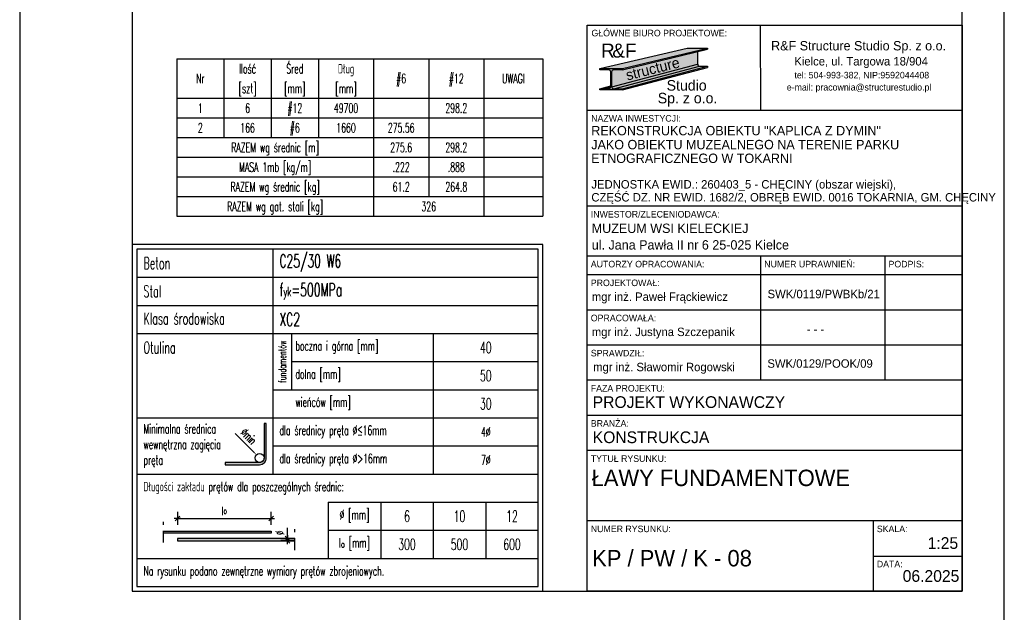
# Model space of a CAD drawing. Header units: centimetres. Extents: x -8002 to -6952, y -9103 to -4648.
# Tile 34 of 35: x -8002 to -7477, y -5380 to -5063. Entities that reach past the tile are written whole.
import ezdxf
from ezdxf.enums import TextEntityAlignment as Align

# ---------------------------------------------------------------- set-up
doc = ezdxf.new("R2010")
doc.units = ezdxf.units.CM
doc.linetypes.add('DASHED', pattern=[19.05, 12.7, -6.35])
doc.layers.get('defpoints').update_dxf_attribs({"color": 8})
for name, color, linetype in [('A_wymiary_zewn', 4, 'Continuous'), ('Section', 3, 'Continuous'), ('widoki_przerywana_R&F', 4, 'DASHED'), ('Wykaz', 3, 'Continuous'), ('wymiary_R&F', 3, 'Continuous')]:
    doc.layers.add(name, color=color, linetype=linetype)
doc.styles.add('MtXpl_FL_Pismo_Techn', font='txt')
doc.styles.add('MtXpl_FL_Pismo_Techn_1', font='txt')
doc.styles.get("Standard").update_dxf_attribs({"font": 'simplex.shx', "width": 0.6})
doc.styles.add('TECH', font='FL Pismo Techniczne.ttf')
doc.dimstyles.new('1_25 [mm]', dxfattribs={"dimscale": 0.25, "dimtxt": 18, "dimasz": 1, "dimexe": 0.18, "dimexo": 0.0625, "dimgap": 7, "dimtad": 1, "dimdec": 1, "dimlfac": 10, "dimrnd": 5, "dimdsep": 46, "dimtxsty": 'Standard', "dimblk1": 'KR', "dimblk2": 'KR', "dimsah": 1, "dimcen": 0.09, "dimse1": 1, "dimse2": 1, "dimclrd": 8, "dimadec": 0, "dimazin": 0, "dimtfac": 1, "dimtdec": 1, "dimtofl": 0, "dimtmove": 0, "dimatfit": 3, "dimfxl": 1, "dimtvp": 1, "dimtolj": 1, "dimtzin": 0, "dimarcsym": 0})

# ---------------------------------------------------------------- blocks, each defined once
blk = doc.blocks.new('tab_konstr_Tokarnia')
at = {"layer": 'A_wymiary_zewn', "true_color": 0xd7d6d6}
h = blk.add_hatch(color=254, dxfattribs=at)
h.dxf.hatch_style = 1
h.paths.add_polyline_path([(155912.2, -6517.5), (155890.6, -6517.5), (155797.7, -6539.3), (155821.7, -6539.3)])
at = {"layer": 'A_wymiary_zewn', "true_color": 0x293133}
h = blk.add_hatch(color=250, dxfattribs=at)
h.dxf.hatch_style = 1
h.paths.add_polyline_path([(155912.2, -6518.7), (155912.2, -6517.5), (155821.7, -6539.3), (155821.7, -6540.7)])
at = {"layer": 'A_wymiary_zewn', "true_color": 0x848484}
h = blk.add_hatch(color=252, dxfattribs=at)
h.dxf.hatch_style = 1
h.paths.add_polyline_path([(155901.8, -6534.7), (155901.8, -6521.2), (155821.7, -6540.7), (155812.4, -6540.7, 0.414214), (155810.1, -6542.9), (155810.1, -6558.5, 0.037989), (155810.2, -6558.9)])
at = {"layer": 'A_wymiary_zewn', "true_color": 0x293133}
h = blk.add_hatch(color=250, dxfattribs=at)
h.dxf.hatch_style = 1
edge = h.paths.add_edge_path()
edge.add_line((155797.7, -6560.8), (155807, -6560.8))
edge.add_arc((155807, -6558.5), 2.25, 270, 0)
edge.add_line((155809.2, -6558.5), (155809.2, -6542.9))
edge.add_arc((155807, -6542.9), 2.25, 0, 90)
edge.add_line((155807, -6540.7), (155797.7, -6540.7))
edge.add_line((155797.7, -6540.7), (155797.7, -6539.3))
edge.add_line((155797.7, -6539.3), (155821.7, -6539.3))
edge.add_line((155821.7, -6539.3), (155821.7, -6540.7))
edge.add_line((155821.7, -6540.7), (155812.4, -6540.7))
edge.add_arc((155812.4, -6542.9), 2.25, 90, 180)
edge.add_line((155810.1, -6542.9), (155810.1, -6558.5))
edge.add_arc((155812.4, -6558.5), 2.25, 180, 270)
edge.add_line((155812.4, -6560.8), (155821.7, -6560.8))
edge.add_line((155821.7, -6560.8), (155821.7, -6562.1))
edge.add_line((155821.7, -6562.1), (155797.7, -6562.1))
edge.add_line((155797.7, -6562.1), (155797.7, -6560.8))
at = {"layer": 'A_wymiary_zewn', "true_color": 0xafadad}
h = blk.add_hatch(color=253, dxfattribs=at)
h.dxf.hatch_style = 1
h.paths.add_polyline_path([(155903.9, -6536.8, -0.414214), (155901.8, -6534.7), (155810.2, -6558.9, 0.370396), (155812.4, -6560.8)])
at = {"layer": 'A_wymiary_zewn', "true_color": 0xd7d6d6}
h = blk.add_hatch(color=254, dxfattribs=at)
h.dxf.hatch_style = 1
h.paths.add_polyline_path([(155912.2, -6536.8), (155903.9, -6536.8), (155812.4, -6560.8), (155821.7, -6560.8)])
at = {"layer": 'A_wymiary_zewn', "true_color": 0x293133}
h = blk.add_hatch(color=250, dxfattribs=at)
h.dxf.hatch_style = 1
h.paths.add_polyline_path([(155912.2, -6538), (155912.2, -6536.8), (155821.7, -6560.8), (155821.7, -6562.1)])
at = {"layer": 'A_wymiary_zewn', "true_color": 0xafadad}
h = blk.add_hatch(color=253, dxfattribs=at)
h.dxf.hatch_style = 1
h.paths.add_polyline_path([(155809.2, -6558.5), (155809.2, -6557.8), (155797.7, -6560.8), (155807, -6560.8, 0.414214)])
at = {"color": 5}
for p, q in [((155783.9, -6492.9), (156183.9, -6492.9)), ((155783.9, -7096.9), (155783.9, -6492.9)), ((156183.9, -6492.9), (156183.9, -7096.9)), ((156183.9, -7096.9), (155783.9, -7096.9))]:
    blk.add_line(p, q, dxfattribs=at)
at = {"color": 4}
for p, q in [((155969.3, -6583.9), (155968.9, -6492.9)), ((156183.9, -6583.9), (155783.9, -6583.9)), ((156183.9, -6686.2), (155783.9, -6686.2)), ((156183.9, -6739.4), (155783.9, -6739.4)), ((155968.9, -6739.4), (155968.9, -6871.9)), ((156101.4, -6739.4), (156101.4, -6871.9)), ((156183.9, -6759.4), (155783.9, -6759.4)), ((156183.9, -6759.4), (155783.9, -6759.4)), ((156183.9, -6759.4), (155783.9, -6759.4)), ((156183.9, -6796.9), (155783.9, -6796.9)), ((156183.9, -6834.4), (155783.9, -6834.4)), ((156183.9, -6871.9), (155783.9, -6871.9)), ((156183.9, -6871.9), (155783.9, -6871.9)), ((156183.9, -6909.4), (155783.9, -6909.4)), ((156183.9, -6946.9), (155783.9, -6946.9)), ((156183.9, -7021.9), (155783.9, -7021.9)), ((156088.9, -7021.9), (156088.9, -7096.9)), ((156088.9, -7059.4), (156183.9, -7059.4))]:
    blk.add_line(p, q, dxfattribs=at)
at = {"layer": 'A_wymiary_zewn', "color": 250, "true_color": 0x293133}
for p, q in [((155797.7, -6539.3), (155890.6, -6517.5)), ((155821.7, -6539.3), (155912.2, -6517.5)), ((155821.7, -6540.7), (155912.2, -6518.7)), ((155890.6, -6517.5), (155912.2, -6517.5)), ((155912.2, -6517.5), (155912.2, -6518.7)), ((155901.8, -6520.7), (155901.8, -6534.7)), ((155797.7, -6540.7), (155797.7, -6539.3)), ((155797.7, -6539.3), (155821.7, -6539.3)), ((155807, -6540.7), (155797.7, -6540.7)), ((155810.2, -6558.9), (155901.8, -6534.7)), ((155812.4, -6560.8), (155903.9, -6536.8)), ((155821.7, -6540.7), (155812.4, -6540.7)), ((155821.7, -6560.8), (155912.2, -6536.8)), ((155821.7, -6562.1), (155912.2, -6538)), ((155821.7, -6539.3), (155821.7, -6540.7)), ((155903.9, -6536.8), (155912.2, -6536.8)), ((155809.2, -6558.5), (155809.2, -6542.9)), ((155810.1, -6542.9), (155810.1, -6558.5)), ((155797.7, -6560.8), (155809.2, -6557.8)), ((155797.7, -6560.8), (155807, -6560.8)), ((155797.7, -6562.1), (155797.7, -6560.8)), ((155821.7, -6562.1), (155797.7, -6562.1)), ((155812.4, -6560.8), (155821.7, -6560.8)), ((155821.7, -6560.8), (155821.7, -6562.1))]:
    blk.add_line(p, q, dxfattribs=at)
for centre, radius, start, end in [((155807, -6542.9), 2.25, 0, 90), ((155812.4, -6542.9), 2.25, 90, 180), ((155903.9, -6534.7), 2.03, 180, 270), ((155807, -6558.5), 2.25, 270, 0), ((155812.4, -6558.5), 2.25, 180, 270)]:
    blk.add_arc(centre, radius, start, end, dxfattribs=at)
at = {"layer": 'Section'}
for p, q in [((155890.6, -6517.5), (155912.2, -6517.5)), ((155912.2, -6517.5), (155912.2, -6518.7)), ((155912.2, -6536.8), (155912.2, -6538))]:
    blk.add_line(p, q, dxfattribs=at)
at = {"color": 4}
for s, height, style, p in [('GŁÓWNE BIURO PROJEKTOWE:', 7, 'TECH', (155788.6, -6504.9)), ('R&F Structure Studio Sp. z o.o.', 10, 'MtXpl_FL_Pismo_Techn', (155980.2, -6519.9)), ('Kielce, ul. Targowa 18/904', 9, 'MtXpl_FL_Pismo_Techn', (156004.9, -6536)), ('tel: 504-993-382, NIP:9592044408', 7, 'MtXpl_FL_Pismo_Techn', (156005.1, -6549.8)), ('e-mail: pracownia@structurestudio.pl', 7, 'MtXpl_FL_Pismo_Techn', (155996.9, -6562.7)), ('NAZWA INWESTYCJI:', 7, 'TECH', (155788.3, -6595.9)), ('REKONSTRUKCJA OBIEKTU "KAPLICA Z DYMIN"', 10, 'TECH', (155788.4, -6610.5)), ('JAKO OBIEKTU MUZEALNEGO NA TERENIE PARKU ', 10, 'TECH', (155788.4, -6625.4)), ('ETNOGRAFICZNEGO W TOKARNI ', 10, 'TECH', (155788.3, -6640)), ('JEDNOSTKA EWID.: 260403_5 - CHĘCINY (obszar wiejski), ', 9, 'TECH', (155788.5, -6667.3)), ('CZĘŚĆ DZ. NR EWID. 1682/2, OBRĘB EWID. 0016 TOKARNIA, GM. CHĘCINY  ', 9, 'TECH', (155788.5, -6681.1)), ('INWESTOR/ZLECENIODAWCA:', 7, 'TECH', (155787.9, -6698.2)), ('MUZEUM WSI KIELECKIEJ ', 10, 'TECH', (155788.9, -6714.7)), ('ul. Jana Pawła II nr 6 25-025 Kielce ', 10, 'TECH', (155788.9, -6732.4)), ('AUTORZY OPRACOWANIA:', 7, 'TECH', (155787.9, -6751.4)), ('NUMER UPRAWNIEŃ:', 7, 'TECH', (155972.9, -6751.4)), ('PODPIS:', 7, 'TECH', (156105.4, -6751.4)), ('PROJEKTOWAŁ:', 7, 'TECH', (155787.9, -6771.4)), ('OPRACOWAŁA:', 7, 'TECH', (155787.9, -6808.9)), ('SPRAWDZIŁ:', 7, 'TECH', (155787.9, -6846.4)), ('FAZA PROJEKTU:', 7, 'TECH', (155787.9, -6883.9)), ('BRANŻA:', 7, 'TECH', (155787.9, -6921.4)), ('TYTUŁ RYSUNKU:', 7, 'TECH', (155787.9, -6958.9)), ('NUMER RYSUNKU:', 7, 'TECH', (155787.9, -7033.9)), ('SKALA:', 7, 'TECH', (156092.9, -7033.9)), ('DATA:', 7, 'TECH', (156092.9, -7071.4))]:
    blk.add_text(s, height=height, dxfattribs=dict(at, style=style)).set_placement(p)
at = {"color": 3, "style": 'TECH'}
for s, height, p in [('mgr inż. Paweł Frąckiewicz', 9, (155789, -6787.2)), ('SWK/0119/PWBKb/21', 9, (155976.4, -6784.3)), ('mgr inż. Justyna Szczepanik', 9, (155789, -6824.7)), ('- - -', 9, (156018.2, -6821.8)), ('PROJEKT WYKONAWCZY', 12.5, (155789.9, -6901.4)), ('KONSTRUKCJA', 12.5, (155789.9, -6938.9)), ('06.2025', 12.5, (156120.5, -7086.9))]:
    blk.add_text(s, height=height, dxfattribs=at).set_placement(p)
at = {"color": 3, "char_height": 9, "style": 'TECH'}
for s, insert, width, attachment_point in [('mgr inż. Sławomir Rogowski', (155790.4, -6864.9), 202.775, 7), ('\\pxi-3,l4,t4;SWK/0129/POOK/09', (156027.9, -6858.6), 115, 8)]:
    blk.add_mtext(s, dxfattribs=dict(at, insert=insert, width=width, attachment_point=attachment_point))
at = {"layer": 'A_wymiary_zewn', "color": 10, "style": 'TECH'}
for s, p in [('R', (155798.9, -6527.6)), ('F', (155824.4, -6527.6))]:
    blk.add_text(s, height=15, dxfattribs=at).set_placement(p)
at = {"layer": 'A_wymiary_zewn', "color": 18, "true_color": 0x000000, "style": 'TECH'}
blk.add_text('&', height=15, dxfattribs=at).set_placement((155810.9, -6527.6))
at = {"layer": 'A_wymiary_zewn', "color": 4, "style": 'MtXpl_FL_Pismo_Techn_1'}
blk.add_text('structure', height=11.25, rotation=14.1318, dxfattribs=at).set_placement((155826.9, -6552.1))
at = {"layer": 'A_wymiary_zewn', "color": 1, "style": 'TECH'}
for s, p in [('Studio', (155868.8, -6562.8)), ('Sp. z o.o.', (155859.3, -6576.4))]:
    blk.add_text(s, height=11.25, dxfattribs=at).set_placement(p)
blk = doc.blocks.new('*D559')
at = {"color": 8, "lineweight": -2}
blk.add_line((-7887.31, -5284.2), (-7877.38, -5294.23), dxfattribs=at)
at = {"color": 0}
for p, q in [((-7874.37, -5297.29), (-7874.37, -5297.24)), ((-7874.39, -5297.27), (-7874.34, -5297.27))]:
    blk.add_line(p, q, dxfattribs=at)
at = {"color": 8}
blk.add_solid([(-7877.6, -5294.45), (-7877.15, -5294.01), (-7876.06, -5295.56)], dxfattribs=at)
at = {"layer": 'defpoints', "color": 0}
for p in [(-7876.06, -5295.56), (-7872.68, -5298.97)]:
    blk.add_point(p, dxfattribs=at)
at = {"color": 8, "insert": (-7880.16, -5285.73), "char_height": 4.5, "attachment_point": 5, "rotation": 314.7337}
blk.add_mtext('\\A1;\\A1;%%cmin', dxfattribs=at)
blk = doc.blocks.new('KR')
for p, q in [((0, -14), (0, 14)), ((-7, 0), (7, 0))]:
    blk.add_line(p, q)
at = {"color": 2}
blk.add_line((-4.95, -4.95), (4.95, 4.95), dxfattribs=at)
blk = doc.blocks.new('*D560')
at = {"color": 8, "lineweight": -2}
blk.add_line((-7917.9, -5329.52), (-7868.4, -5329.52), dxfattribs=at)
at = {"layer": 'defpoints', "color": 0}
for p in [(-7868.15, -5329.52), (-7868.15, -5336.26), (-7918.15, -5340.26)]:
    blk.add_point(p, dxfattribs=at)
at = {"color": 8, "linetype": 'ByBlock', "lineweight": -2, "xscale": 0.25, "yscale": 0.25, "zscale": 0.25, "rotation": 180}
blk.add_blockref('KR', (-7918.15, -5329.52), dxfattribs=at)
at = {"color": 8, "linetype": 'ByBlock', "lineweight": -2, "xscale": 0.25, "yscale": 0.25, "zscale": 0.25}
blk.add_blockref('KR', (-7868.15, -5329.52), dxfattribs=at)
at = {"color": 8, "insert": (-7893.15, -5325.52), "char_height": 4.5, "attachment_point": 5}
blk.add_mtext('\\A1;l{\\H0.66667x;o}', dxfattribs=at)
blk = doc.blocks.new('*D576')
at = {"color": 8, "lineweight": -2}
for p, q in [((-7859.54, -5340.01), (-7859.54, -5334.59)), ((-7859.54, -5341.71), (-7859.54, -5341.96))]:
    blk.add_line(p, q, dxfattribs=at)
at = {"layer": 'defpoints', "color": 0}
for p in [(-7864.46, -5340.26), (-7864.46, -5341.46), (-7859.54, -5340.26)]:
    blk.add_point(p, dxfattribs=at)
at = {"color": 8, "linetype": 'ByBlock', "lineweight": -2, "xscale": 0.25, "yscale": 0.25, "zscale": 0.25}
for p, rotation in [((-7859.54, -5340.26), 270), ((-7859.54, -5341.46), 90)]:
    blk.add_blockref('KR', p, dxfattribs=dict(at, rotation=rotation))
at = {"color": 8, "insert": (-7863.54, -5337.17), "char_height": 4.5, "attachment_point": 5, "rotation": 90}
blk.add_mtext('\\A1;%%C', dxfattribs=at)

msp = doc.modelspace()

# ---------------------------------------------------------------- hatches: boundary and pattern name
h = msp.add_hatch(color=8)
edge = h.paths.add_edge_path()
edge.add_line((-7892.767, -5300.866), (-7874.367, -5300.866))
edge.add_arc((-7874.367, -5297.266), 3.6, 270, 360)
edge.add_line((-7870.767, -5297.266), (-7870.767, -5278.866))
edge.add_line((-7870.767, -5278.866), (-7871.967, -5278.866))
edge.add_line((-7871.967, -5278.866), (-7871.967, -5297.266))
edge.add_arc((-7874.367, -5297.266), 2.4, 270, 360, ccw=False)
edge.add_line((-7874.367, -5299.666), (-7892.767, -5299.666))
edge.add_line((-7892.767, -5299.666), (-7892.767, -5300.866))
for points in [[(-7925.648, -5336.259), (-7925.648, -5337.459), (-7868.148, -5337.459), (-7868.148, -5336.259)], [(-7855.648, -5341.459), (-7855.648, -5340.259), (-7918.148, -5340.259), (-7918.148, -5341.459)]]:
    msp.add_hatch(color=8).paths.add_polyline_path(points)

# ---------------------------------------------------------------- linework, layer by layer
at = {"color": 8}
for p, q in [((-7867.267, -5185.866), (-7867.267, -5230.866)), ((-7939.767, -5200.866), (-7725.767, -5200.866)), ((-7939.767, -5215.866), (-7725.767, -5215.866)), ((-7939.767, -5230.866), (-7725.767, -5230.866)), ((-7867.267, -5230.866), (-7867.267, -5275.866)), ((-7857.267, -5230.866), (-7857.267, -5260.866)), ((-7781.767, -5230.866), (-7781.767, -5275.866)), ((-7857.267, -5245.866), (-7725.767, -5245.866)), ((-7867.267, -5260.866), (-7725.767, -5260.866)), ((-7939.767, -5275.866), (-7725.767, -5275.866)), ((-7867.267, -5275.866), (-7867.267, -5305.866)), ((-7781.767, -5275.866), (-7781.767, -5305.866)), ((-7867.267, -5290.866), (-7725.767, -5290.866)), ((-7939.767, -5305.866), (-7725.767, -5305.866)), ((-7837.767, -5320.866), (-7837.767, -5350.866)), ((-7837.767, -5320.866), (-7725.767, -5320.866)), ((-7809.767, -5320.866), (-7809.767, -5350.866)), ((-7781.767, -5320.866), (-7781.767, -5350.866)), ((-7753.767, -5320.866), (-7753.767, -5350.866)), ((-7837.767, -5335.866), (-7725.767, -5335.866)), ((-7939.767, -5350.866), (-7725.767, -5350.866))]:
    msp.add_line(p, q, dxfattribs=at)
for points in [[(-7942.267, -5368.366), (-7723.267, -5368.366), (-7723.267, -5183.366), (-7942.267, -5183.366)], [(-7939.767, -5365.866), (-7725.767, -5365.866), (-7725.767, -5185.866), (-7939.767, -5185.866)]]:
    msp.add_lwpolyline(points, close=True, dxfattribs=at)
msp.add_lwpolyline([(-7892.767, -5300.866), (-7874.367, -5300.866, 0.4142136), (-7870.767, -5297.266), (-7870.767, -5278.866), (-7871.967, -5278.866), (-7871.967, -5297.266, -0.4142136), (-7874.367, -5299.666), (-7892.767, -5299.666)], format="xyb", close=True, dxfattribs=at)
for points in [[(-7925.648, -5336.259), (-7868.148, -5336.259), (-7868.148, -5337.459), (-7925.648, -5337.459)], [(-7855.648, -5340.259), (-7918.148, -5340.259), (-7918.148, -5341.459), (-7855.648, -5341.459)]]:
    msp.add_lwpolyline(points, dxfattribs=at)
msp.add_circle((-7874.367, -5297.266), 2.4, dxfattribs=at)
at = {"layer": 'defpoints'}
msp.add_lwpolyline([(-8002.267, -5390.866), (-7477.267, -5390.866), (-7477.267, -4648.366), (-8002.267, -4648.366)], close=True, dxfattribs=at)
at = {"layer": 'widoki_przerywana_R&F', "color": 8, "ltscale": 0.5}
for p, q in [((-7925.648, -5342.459), (-7925.648, -5331.259)), ((-7855.648, -5346.459), (-7855.648, -5335.259))]:
    msp.add_line(p, q, dxfattribs=at)
at = {"layer": 'Wykaz'}
for p, q in [((-7918.567, -5084.366), (-7723.267, -5084.366)), ((-7918.567, -5084.366), (-7918.567, -5168.366)), ((-7893.367, -5084.366), (-7893.367, -5126.366)), ((-7868.167, -5084.366), (-7868.167, -5126.366)), ((-7842.967, -5084.366), (-7842.967, -5126.366)), ((-7813.567, -5084.366), (-7813.567, -5168.366)), ((-7784.167, -5084.366), (-7784.167, -5157.866)), ((-7754.767, -5084.366), (-7754.767, -5157.866)), ((-7723.267, -5084.366), (-7723.267, -5168.366)), ((-7918.567, -5105.366), (-7723.267, -5105.366)), ((-7918.567, -5115.866), (-7723.267, -5115.866)), ((-7918.567, -5126.366), (-7723.267, -5126.366)), ((-7918.567, -5136.866), (-7723.267, -5136.866)), ((-7918.567, -5147.366), (-7723.267, -5147.366)), ((-7918.567, -5157.866), (-7723.267, -5157.866)), ((-7754.767, -5157.866), (-7754.767, -5168.366)), ((-7918.567, -5168.366), (-7723.267, -5168.366))]:
    msp.add_line(p, q, dxfattribs=at)
at = {"layer": 'wymiary_R&F', "color": 5}
msp.add_lwpolyline([(-7942.267, -5368.366), (-7499.767, -5368.366), (-7499.767, -4670.866), (-7942.267, -4670.866)], close=True, dxfattribs=at)

# ---------------------------------------------------------------- block references
at = {"layer": 'A_wymiary_zewn', "xscale": 0.5, "yscale": 0.5, "zscale": 0.5}
msp.add_blockref('tab_konstr_Tokarnia', (-85591.701, -1819.905), dxfattribs=at)

# ---------------------------------------------------------------- texts
at = {"color": 3, "width": 0.6}
for s, p in [('40', (-7753.734, -5238.366)), ('50', (-7753.734, -5253.366)), ('30', (-7753.734, -5268.366)), ('6', (-7795.767, -5328.366)), ('10', (-7767.767, -5328.366)), ('12', (-7739.767, -5328.366)), ('300', (-7795.767, -5343.366)), ('500', (-7767.767, -5343.366)), ('600', (-7739.767, -5343.366))]:
    msp.add_text(s, height=6, dxfattribs=at).set_placement(p, align=Align.MIDDLE_CENTER)
at = {"color": 8, "width": 0.6}
for s, p in [('4%%c', (-7753.733, -5283.366)), ('7%%c', (-7753.733, -5298.366))]:
    msp.add_text(s, height=5, dxfattribs=at).set_placement(p, align=Align.MIDDLE_CENTER)
at = {"color": 2, "style": 'TECH'}
for s, height, p in [('ŁAWY FUNDAMENTOWE', 8.75, (-7697.311, -5312.274)), ('1:25', 6.25, (-7518.147, -5345.784))]:
    msp.add_text(s, height=height, dxfattribs=at).set_placement(p)
at = {"color": 1, "style": 'TECH'}
msp.add_text('KP / PW / K - 08', height=8.75, dxfattribs=at).set_placement((-7697.031, -5355.116))
at = {"color": 8}
for s, insert, char_height, width, attachment_point in [('Beton', (-7936.267, -5193.366), 6.25, 24.2558, 4), ('Stal', (-7936.267, -5208.366), 6.25, 24.2558, 4), ('Klasa środowiska', (-7936.267, -5219.801), 6.25, 66.58852, 1), ('Otulina', (-7936.267, -5238.366), 6.25, 24.2558, 4), ('Minimalna średnica wewnętrzna zagięcia pręta', (-7936.267, -5290.866), 5, 57.08537, 4), ('dla średnicy pręta %%C≤16mm', (-7863.767, -5283.366), 5, 86.5, 4), ('dla średnicy pręta %%C>16mm', (-7863.767, -5298.366), 5, 86.5, 4), ('Długości zakładu prętów dla poszczególnych średnic:', (-7936.267, -5313.366), 5, 185.34336, 4), ('\\A1;%%C{\\A0; [mm]}', (-7823.767, -5328.366), 5, 28, 5), ('l{\\H0.7x;o} [mm]', (-7823.767, -5343.366), 5, 28, 5), ('Na rysunku podano zewnętrzne wymiary prętów zbrojeniowych.', (-7936.267, -5358.366), 5, 185.34336, 4)]:
    msp.add_mtext(s, dxfattribs=dict(at, insert=insert, char_height=char_height, width=width, attachment_point=attachment_point))
at = {"color": 2, "char_height": 7, "attachment_point": 4}
for s, insert, width in [('C25/30 W6', (-7863.767, -5193.366), 194), ('f{\\H0.71429x;yk}=500MPa', (-7863.767, -5208.366), 87.70081), ('XC2', (-7863.767, -5223.366), 194)]:
    msp.add_mtext(s, dxfattribs=dict(at, insert=insert, width=width))
at = {"color": 8, "insert": (-7862.267, -5245.866), "char_height": 4, "width": 30, "attachment_point": 5, "rotation": 90}
msp.add_mtext('fundamentów', dxfattribs=at)
at = {"color": 8, "char_height": 5, "width": 115.5, "attachment_point": 4, "line_spacing_factor": 0.847059}
for s, insert in [('boczna i górna [mm]', (-7855.267, -5238.285)), ('dolna [mm]', (-7855.267, -5253.366)), ('wieńców [mm]', (-7855.267, -5268.285))]:
    msp.add_mtext(s, dxfattribs=dict(at, insert=insert))
at = {"layer": 'Wykaz', "width": 0.6}
for s, p in [('Ilość', (-7880.767, -5089.616)), ('Śred', (-7855.567, -5089.616)), ('Dług', (-7828.267, -5089.616)), ('Nr', (-7905.967, -5094.866)), ('#6', (-7798.867, -5094.866)), ('#6', (-7798.867, -5094.866)), ('#12', (-7769.467, -5094.866)), ('#12', (-7769.467, -5094.866)), ('UWAGI', (-7739.017, -5094.866)), ('[szt]', (-7880.767, -5100.116)), ('[mm]', (-7855.567, -5100.116)), ('[mm]', (-7828.267, -5100.116)), ('1', (-7905.967, -5110.616)), ('6', (-7880.767, -5110.616)), ('#12', (-7855.567, -5110.616)), ('49700', (-7828.267, -5110.616)), ('298.2', (-7769.467, -5110.616)), ('2', (-7905.967, -5121.116)), ('166', (-7880.767, -5121.116)), ('#6', (-7855.567, -5121.116)), ('1660', (-7828.267, -5121.116)), ('275.56', (-7798.867, -5121.116)), ('RAZEM wg średnic [m]', (-7866.067, -5131.616)), ('275.6', (-7798.867, -5131.616)), ('298.2', (-7769.467, -5131.616)), ('MASA 1mb [kg/m]', (-7866.067, -5142.116)), ('.222', (-7798.867, -5142.116)), ('.888', (-7769.467, -5142.116)), ('RAZEM wg średnic [kg]', (-7866.067, -5152.616)), ('61.2', (-7798.867, -5152.616)), ('264.8', (-7769.467, -5152.616)), ('RAZEM wg gat. stali [kg]', (-7866.067, -5163.116)), ('326', (-7784.167, -5163.116))]:
    msp.add_text(s, height=5.04, dxfattribs=at).set_placement(p, align=Align.MIDDLE_CENTER)

# ---------------------------------------------------------------- dimensions: what is measured, and where the dimension line sits
at = {"color": 8}
dim = msp.add_diameter_dim_2p(p1=(-7872.678, -5298.971), p2=(-7876.057, -5295.561), text='\\A1;%%cmin', dimstyle='1_25 [mm]', override={"dimasz": 7.5, "dimclrt": 8}, dxfattribs=at)
dim.commit()
dim.dimension.update_dxf_attribs({"geometry": '*D559', "text_midpoint": (-7880.163, -5285.733)})
dim = msp.add_linear_dim(base=(-7868.148, -5329.515), p1=(-7918.148, -5340.259), p2=(-7868.148, -5336.259), text='l{\\H0.66667x;o}', dimstyle='1_25 [mm]', override={"dimclrt": 8}, dxfattribs=at)
dim.commit()
dim.dimension.update_dxf_attribs({"geometry": '*D560', "text_midpoint": (-7893.148, -5325.515)})
dim = msp.add_linear_dim(base=(-7859.538, -5340.259), p1=(-7864.459, -5341.459), p2=(-7864.459, -5340.259), angle=90, text='%%C', dimstyle='1_25 [mm]', override={"dimclrt": 8}, dxfattribs=at)
dim.commit()
dim.dimension.update_dxf_attribs({"geometry": '*D576', "text_midpoint": (-7863.538, -5337.174)})

doc.saveas('drawing.dxf')
